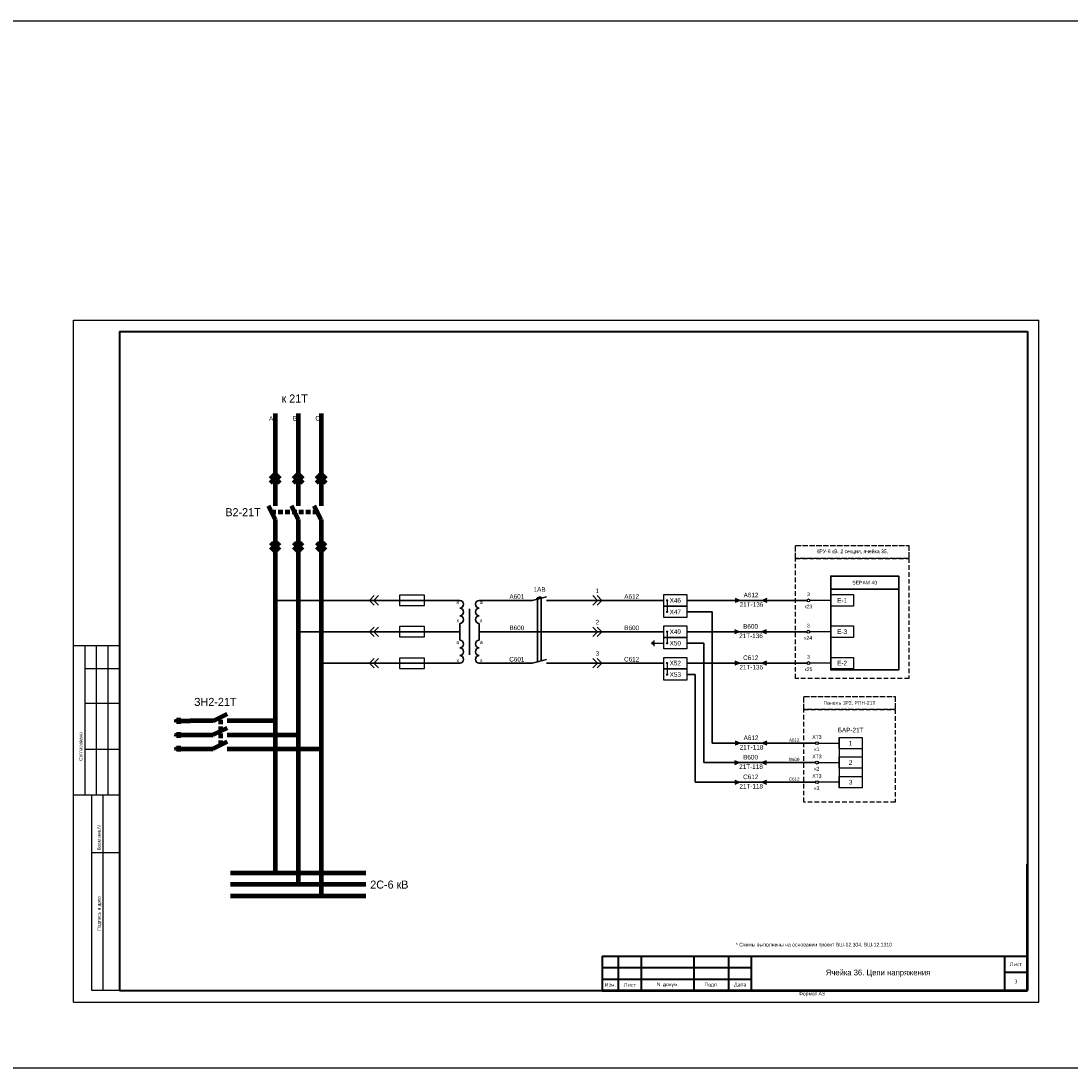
# Model space of a CAD drawing. Header units: millimetres. Extents: x 4897 to 12009, y -3017 to 2708.
# Tile 2 of 86: x 6034 to 6491, y -3017 to -2561. Entities that reach past the tile are written whole.
import ezdxf
from ezdxf.enums import TextEntityAlignment as Align

# ---------------------------------------------------------------- set-up
doc = ezdxf.new("R2010")
doc.units = ezdxf.units.MM
doc.linetypes.add('ACAD_ISO02W100', pattern=[15, 12, -3])
doc.linetypes.add('JIS_02_2.0', pattern=[3, 2, -1])
doc.layers.add('основная 0.5', color=7, linetype='Continuous', lineweight=50)
doc.styles.add('SIMPLEX', font='txt', dxfattribs={"height": 5})

msp = doc.modelspace()

# ---------------------------------------------------------------- hatches: boundary and pattern name
h = msp.add_hatch(color=256)
h.dxf.hatch_style = 1
h.paths.add_polyline_path([(6345.14, -2814.54), (6347.36, -2813.59), (6345.14, -2812.64)])
h = msp.add_hatch(color=256)
h.dxf.hatch_style = 1
h.paths.add_polyline_path([(6359.05, -2812.64), (6356.83, -2813.59), (6359.05, -2814.54)])
h = msp.add_hatch(color=256)
h.dxf.hatch_style = 1
h.paths.add_polyline_path([(6344.91, -2828.19), (6347.13, -2827.24), (6344.91, -2826.3)])
h = msp.add_hatch(color=256)
h.dxf.hatch_style = 1
h.paths.add_polyline_path([(6358.83, -2826.3), (6356.61, -2827.24), (6358.83, -2828.19)])
h = msp.add_hatch(color=256)
h.dxf.hatch_style = 1
h.paths.add_polyline_path([(6345, -2841.84), (6347.22, -2840.89), (6345, -2839.95)])
h = msp.add_hatch(color=256)
h.dxf.hatch_style = 1
h.paths.add_polyline_path([(6358.92, -2839.95), (6356.7, -2840.89), (6358.92, -2841.84)])
h = msp.add_hatch(color=256)
h.dxf.hatch_style = 1
h.paths.add_polyline_path([(6345.14, -2876.69), (6347.36, -2875.75), (6345.14, -2874.8)])
h = msp.add_hatch(color=256)
h.dxf.hatch_style = 1
h.paths.add_polyline_path([(6359.05, -2874.8), (6356.83, -2875.75), (6359.05, -2876.69)])
h = msp.add_hatch(color=256)
h.dxf.hatch_style = 1
h.paths.add_polyline_path([(6344.91, -2885.16), (6347.13, -2884.21), (6344.91, -2883.27)])
h = msp.add_hatch(color=256)
h.dxf.hatch_style = 1
h.paths.add_polyline_path([(6358.83, -2883.27), (6356.61, -2884.21), (6358.83, -2885.16)])
h = msp.add_hatch(color=256)
h.dxf.hatch_style = 1
h.paths.add_polyline_path([(6345, -2893.71), (6347.22, -2892.76), (6345, -2891.82)])
h = msp.add_hatch(color=256)
h.dxf.hatch_style = 1
h.paths.add_polyline_path([(6358.92, -2891.82), (6356.7, -2892.76), (6358.92, -2893.71)])

# ---------------------------------------------------------------- linework, layer by layer
for p, q in [((6057.28, -2988.55), (6057.28, -2691.5)), ((6057.28, -2691.5), (6477.29, -2691.5)), ((6057.28, -2988.55), (6057.28, -2691.5)), ((6477.29, -2988.55), (6477.29, -2691.5)), ((6477.29, -2988.55), (6477.29, -2691.5)), ((6186.06, -2813.59), (6188.03, -2811.53)), ((6188.03, -2815.65), (6186.06, -2813.59)), ((6187.95, -2813.59), (6189.92, -2811.53)), ((6189.92, -2815.65), (6187.95, -2813.59)), ((6199.17, -2811.34), (6199.17, -2815.84)), ((6209.97, -2811.34), (6199.17, -2811.34)), ((6209.97, -2815.84), (6209.97, -2811.34)), ((6285.25, -2813.59), (6283.29, -2811.53)), ((6283.29, -2815.65), (6285.25, -2813.59)), ((6287.14, -2813.59), (6285.18, -2811.53)), ((6285.18, -2815.65), (6287.14, -2813.59)), ((6315.56, -2813.57), (6315.56, -2818.57)), ((6345.14, -2812.64), (6347.36, -2813.59)), ((6347.36, -2813.59), (6345.14, -2814.54)), ((6356.83, -2813.59), (6359.05, -2812.64)), ((6359.05, -2814.54), (6356.83, -2813.59)), ((6386.76, -2813.59), (6377.72, -2813.59)), ((6199.17, -2815.84), (6209.97, -2815.84)), ((6186.06, -2827.25), (6188.03, -2825.18)), ((6188.03, -2829.31), (6186.06, -2827.25)), ((6187.95, -2827.25), (6189.92, -2825.18)), ((6189.92, -2829.31), (6187.95, -2827.25)), ((6199.17, -2825.01), (6199.17, -2829.51)), ((6209.97, -2825.01), (6199.17, -2825.01)), ((6209.97, -2829.51), (6209.97, -2825.01)), ((6285.25, -2827.25), (6283.29, -2825.18)), ((6283.29, -2829.31), (6285.25, -2827.25)), ((6287.14, -2827.25), (6285.18, -2825.18)), ((6285.18, -2829.31), (6287.14, -2827.25)), ((6315.56, -2827.22), (6315.56, -2832.22)), ((6344.91, -2826.3), (6347.13, -2827.24)), ((6347.13, -2827.24), (6344.91, -2828.19)), ((6356.61, -2827.24), (6358.83, -2826.3)), ((6358.83, -2828.19), (6356.61, -2827.24)), ((6386.76, -2827.24), (6377.62, -2827.24)), ((6199.17, -2829.51), (6209.97, -2829.51)), ((6309.11, -2831.99), (6308.85, -2832.24)), ((6309.11, -2832.49), (6308.85, -2832.24)), ((6309.11, -2831.99), (6309.11, -2832.49)), ((6309.33, -2831.49), (6309.33, -2832.99)), ((6309.83, -2830.99), (6309.83, -2833.49)), ((6310.11, -2832.24), (6314.13, -2832.24)), ((6077.28, -2833.31), (6057.28, -2833.31)), ((6062.28, -2898.31), (6062.28, -2833.31)), ((6067.28, -2898.31), (6067.28, -2833.31)), ((6072.28, -2898.31), (6072.28, -2833.31)), ((6186.06, -2840.9), (6188.03, -2838.84)), ((6188.03, -2842.96), (6186.06, -2840.9)), ((6187.95, -2840.9), (6189.92, -2838.84)), ((6189.92, -2842.96), (6187.95, -2840.9)), ((6199.17, -2838.68), (6199.17, -2843.18)), ((6209.97, -2838.68), (6199.17, -2838.68)), ((6209.97, -2843.18), (6209.97, -2838.68)), ((6285.25, -2840.9), (6283.29, -2838.84)), ((6283.29, -2842.96), (6285.25, -2840.9)), ((6287.14, -2840.9), (6285.18, -2838.84)), ((6285.18, -2842.96), (6287.14, -2840.9)), ((6315.56, -2840.88), (6315.56, -2845.88)), ((6345, -2839.95), (6347.22, -2840.89)), ((6347.22, -2840.89), (6345, -2841.84)), ((6356.7, -2840.89), (6358.92, -2839.95)), ((6358.92, -2841.84), (6356.7, -2840.89)), ((6386.85, -2840.89), (6377.72, -2840.89)), ((6062.28, -2843.31), (6077.28, -2843.31)), ((6199.17, -2843.18), (6209.97, -2843.18)), ((6062.28, -2858.31), (6077.28, -2858.31)), ((6390.43, -2873.25), (6390.43, -2895.26)), ((6400.43, -2873.25), (6400.43, -2895.26)), ((6062.28, -2878.31), (6077.28, -2878.31)), ((6345.14, -2874.8), (6347.36, -2875.75)), ((6347.36, -2875.75), (6345.14, -2876.69)), ((6356.83, -2875.75), (6359.05, -2874.8)), ((6359.05, -2876.69), (6356.83, -2875.75)), ((6381.39, -2875.75), (6390.43, -2875.75)), ((6344.91, -2883.27), (6347.13, -2884.21)), ((6356.61, -2884.21), (6358.83, -2883.27)), ((6347.13, -2884.21), (6344.91, -2885.16)), ((6358.83, -2885.16), (6356.61, -2884.21)), ((6381.39, -2884.21), (6390.43, -2884.21)), ((6345, -2891.82), (6347.22, -2892.76)), ((6356.7, -2892.76), (6358.92, -2891.82)), ((6347.22, -2892.76), (6345, -2893.71)), ((6358.92, -2893.71), (6356.7, -2892.76)), ((6390.43, -2892.76), (6381.39, -2892.76)), ((6057.28, -2898.31), (6077.28, -2898.31)), ((6065.28, -2983.5), (6065.28, -2898.31)), ((6070.15, -2983.5), (6070.15, -2898.31)), ((6065.28, -2923.31), (6077.28, -2923.31)), ((6077.28, -2983.5), (6065.28, -2983.5)), ((6057.28, -2988.55), (6477.29, -2988.55))]:
    msp.add_line(p, q)
at = {"lineweight": 40}
for p, q in [((6077.28, -2696.5), (6472.37, -2696.5)), ((6472.37, -2696.5), (6472.37, -2983.5)), ((6287.37, -2968.51), (6352.37, -2968.51)), ((6462.37, -2968.5), (6462.37, -2983.5)), ((6287.37, -2973.51), (6352.37, -2973.51)), ((6287.37, -2978.51), (6352.37, -2978.51)), ((6462.37, -2975.5), (6472.37, -2975.5)), ((6077.28, -2983.5), (6472.37, -2983.5))]:
    msp.add_line(p, q, dxfattribs=at)
at = {"linetype": 'Continuous', "lineweight": 40}
msp.add_line((6077.28, -2696.5), (6077.28, -2983.5), dxfattribs=at)
at = {"color": 2, "lineweight": 100}
for p, q in [((6145.01, -2732.25), (6145.01, -2772.38)), ((6141.99, -2772.38), (6145.01, -2778.38)), ((6145.01, -2778.38), (6145.01, -2932.23)), ((6102.98, -2864.8), (6102.98, -2867.3)), ((6118.05, -2866.05), (6124.05, -2863.05)), ((6101.98, -2865.8), (6101.73, -2866.05)), ((6101.98, -2866.3), (6101.73, -2866.05)), ((6101.98, -2865.8), (6101.98, -2866.3)), ((6102.48, -2865.3), (6102.48, -2866.8)), ((6102.98, -2866.05), (6108.05, -2866.05)), ((6118.05, -2866.05), (6108.05, -2866.05)), ((6145.01, -2866.05), (6124.05, -2866.05)), ((6125.53, -2932.23), (6184.5, -2932.25))]:
    msp.add_line(p, q, dxfattribs=at)
at = {"color": 3, "lineweight": 100}
for p, q in [((6155.01, -2732.25), (6155.01, -2772.38)), ((6152.01, -2772.38), (6155.01, -2778.38)), ((6155.01, -2778.38), (6155.01, -2937.23)), ((6124.05, -2869.17), (6118.05, -2872.17)), ((6101.98, -2871.93), (6101.73, -2872.18)), ((6101.98, -2872.43), (6101.73, -2872.18)), ((6101.98, -2871.93), (6101.98, -2872.43)), ((6102.48, -2871.43), (6102.48, -2872.93)), ((6102.98, -2870.93), (6102.98, -2873.43)), ((6102.98, -2872.18), (6108.05, -2872.18)), ((6108.05, -2872.18), (6118.05, -2872.18)), ((6124.05, -2872.18), (6155.01, -2872.18)), ((6125.53, -2937.23), (6184.5, -2937.23))]:
    msp.add_line(p, q, dxfattribs=at)
at = {"color": 1, "lineweight": 100}
for p, q in [((6165.01, -2732.25), (6165.01, -2772.38)), ((6165.01, -2778.38), (6162.01, -2772.38)), ((6165.01, -2778.38), (6165.01, -2942.24)), ((6101.98, -2877.93), (6101.73, -2878.18)), ((6101.98, -2878.43), (6101.73, -2878.18)), ((6101.98, -2877.93), (6101.98, -2878.43)), ((6102.48, -2877.43), (6102.48, -2878.93)), ((6102.98, -2876.93), (6102.98, -2879.43)), ((6102.98, -2878.18), (6108.05, -2878.18)), ((6108.05, -2878.18), (6118.05, -2878.18)), ((6124.05, -2875.17), (6118.05, -2878.2)), ((6124.05, -2878.18), (6165.02, -2878.18)), ((6125.53, -2942.23), (6184.5, -2942.24))]:
    msp.add_line(p, q, dxfattribs=at)
at = {"lineweight": 100}
for p, q in [((6142.95, -2760.45), (6145.01, -2758.49)), ((6145.01, -2758.49), (6147.08, -2760.45)), ((6152.95, -2760.45), (6155.02, -2758.49)), ((6155.02, -2758.49), (6157.08, -2760.45)), ((6162.95, -2760.45), (6165.01, -2758.49)), ((6165.01, -2758.49), (6167.07, -2760.45)), ((6142.95, -2762.35), (6145.01, -2760.38)), ((6145.01, -2760.38), (6147.08, -2762.35)), ((6152.95, -2762.35), (6155.02, -2760.38)), ((6155.02, -2760.38), (6157.08, -2762.35)), ((6162.95, -2762.35), (6165.01, -2760.38)), ((6165.01, -2760.38), (6167.07, -2762.35)), ((6142.95, -2788.42), (6145.01, -2790.38)), ((6142.95, -2790.31), (6145.01, -2792.28)), ((6145.01, -2790.38), (6147.08, -2788.42)), ((6145.01, -2792.28), (6147.08, -2790.31)), ((6152.95, -2788.42), (6155.02, -2790.38)), ((6152.95, -2790.31), (6155.02, -2792.28)), ((6155.02, -2790.38), (6157.08, -2788.42)), ((6155.02, -2792.28), (6157.08, -2790.31)), ((6162.95, -2788.42), (6165.01, -2790.38)), ((6162.95, -2790.31), (6165.01, -2792.28)), ((6165.01, -2790.38), (6167.07, -2788.42)), ((6165.01, -2792.28), (6167.07, -2790.31))]:
    msp.add_line(p, q, dxfattribs=at)
at = {"linetype": 'JIS_02_2.0', "lineweight": 100}
for p, q in [((6143.36, -2775.1), (6163.37, -2775.1)), ((6121.33, -2876.54), (6121.33, -2864.69))]:
    msp.add_line(p, q, dxfattribs=at)
at = {"color": 2, "lineweight": 30}
for p, q in [((6225.31, -2813.59), (6145.01, -2813.59)), ((6225.31, -2813.59), (6145.01, -2813.59)), ((6233.83, -2813.59), (6256.8, -2813.59)), ((6263.15, -2813.59), (6314.13, -2813.59)), ((6376.46, -2813.59), (6324.13, -2813.59)), ((6324.13, -2818.59), (6335.23, -2818.59)), ((6335.23, -2818.59), (6335.23, -2875.75)), ((6335.23, -2875.75), (6380.13, -2875.75))]:
    msp.add_line(p, q, dxfattribs=at)
at = {"lineweight": 30}
for p, q in [((6256.8, -2813.59), (6263.15, -2812.07)), ((6258.97, -2812.43), (6260.67, -2812.01)), ((6259.12, -2813.03), (6259.12, -2840.36)), ((6260.67, -2812.01), (6260.82, -2812.63)), ((6260.82, -2812.63), (6260.82, -2839.96)), ((6229.57, -2817.25), (6229.57, -2837.28)), ((6225.31, -2823.61), (6225.31, -2830.92)), ((6233.83, -2823.61), (6233.83, -2830.92)), ((6256.8, -2840.92), (6263.15, -2839.4))]:
    msp.add_line(p, q, dxfattribs=at)
at = {"lineweight": 50}
msp.add_line((6258.97, -2812.43), (6259.12, -2813.03), dxfattribs=at)
at = {"color": 3, "lineweight": 30}
for p, q in [((6225.31, -2827.26), (6155.01, -2827.25)), ((6224.38, -2827.26), (6155.01, -2827.25)), ((6233.83, -2827.26), (6314.13, -2827.24)), ((6376.37, -2827.24), (6324.13, -2827.24)), ((6324.13, -2832.24), (6331.52, -2832.24)), ((6331.52, -2832.24), (6331.52, -2884.21)), ((6331.52, -2884.21), (6380.13, -2884.21))]:
    msp.add_line(p, q, dxfattribs=at)
at = {"color": 1, "lineweight": 30}
for p, q in [((6225.45, -2840.93), (6165.01, -2840.9)), ((6224.51, -2840.93), (6165.01, -2840.9)), ((6233.7, -2840.93), (6256.8, -2840.92)), ((6263.15, -2840.92), (6314.13, -2840.89)), ((6376.46, -2840.89), (6324.13, -2840.89)), ((6324.13, -2845.89), (6327.81, -2845.89)), ((6327.81, -2845.89), (6327.81, -2892.76)), ((6380.13, -2892.76), (6327.81, -2892.76))]:
    msp.add_line(p, q, dxfattribs=at)
at = {"linetype": 'Continuous'}
for p, q in [((6077.28, -2842.49), (6077.28, -2862.49)), ((6077.28, -2882.49), (6077.28, -2902.49))]:
    msp.add_line(p, q, dxfattribs=at)
at = {"color": 2}
msp.add_lwpolyline([(5136.09, -2561.29), (7309.7, -2561.29), (7309.7, -3017.22), (5136.09, -3017.22)], close=True, dxfattribs=at)
at = {"color": 32, "linetype": 'ACAD_ISO02W100', "ltscale": 0.2, "true_color": 0xcd6928}
for points in [[(6371.47, -2789.62), (6371.47, -2789.62), (6420.83, -2789.62), (6420.83, -2795.3), (6371.47, -2795.3), (6371.47, -2789.62)], [(6375.14, -2855.37), (6375.14, -2855.37), (6414.76, -2855.37), (6414.76, -2861.05), (6375.14, -2861.05), (6375.14, -2855.37)]]:
    msp.add_lwpolyline(points, dxfattribs=at)
at = {"color": 32, "linetype": 'JIS_02_2.0', "true_color": 0xcd6928}
for points in [[(6371.47, -2795.3), (6420.83, -2795.3), (6420.83, -2847.62), (6371.47, -2847.62)], [(6375.14, -2861.05), (6414.76, -2861.05), (6414.76, -2901.45), (6375.14, -2901.45)]]:
    msp.add_lwpolyline(points, close=True, dxfattribs=at)
at = {"lineweight": 30}
msp.add_lwpolyline([(6386.76, -2803.04), (6386.76, -2803.04), (6416.38, -2803.04), (6416.38, -2808.72), (6386.76, -2808.72), (6386.76, -2803.04)], dxfattribs=at)
msp.add_lwpolyline([(6386.76, -2808.72), (6416.38, -2808.72), (6416.38, -2843.88), (6386.76, -2843.88)], close=True, dxfattribs=at)
at = {"color": 2, "lineweight": 100, "const_width": 0.45}
for points in [[(6145.29, -2813.59, 1), (6144.74, -2813.59, 1)], [(6145.28, -2866.05, 1), (6144.73, -2866.05, 1)], [(6145.28, -2932.23, 1), (6144.73, -2932.23, 1)]]:
    msp.add_lwpolyline(points, format="xyb", close=True, dxfattribs=at)
for points in [[(6324.13, -2816.09), (6314.13, -2816.09), (6314.13, -2811.09), (6324.13, -2811.09)], [(6396.76, -2816.09), (6386.76, -2816.09), (6386.76, -2811.09), (6396.76, -2811.09)], [(6324.13, -2821.09), (6314.13, -2821.09), (6314.13, -2816.09), (6324.13, -2816.09)], [(6324.13, -2829.74), (6314.13, -2829.74), (6314.13, -2824.74), (6324.13, -2824.74)], [(6396.76, -2829.74), (6386.76, -2829.74), (6386.76, -2824.74), (6396.76, -2824.74)], [(6324.13, -2834.74), (6314.13, -2834.74), (6314.13, -2829.74), (6324.13, -2829.74)], [(6324.13, -2843.39), (6314.13, -2843.39), (6314.13, -2838.39), (6324.13, -2838.39)], [(6396.76, -2843.39), (6386.76, -2843.39), (6386.76, -2838.39), (6396.76, -2838.39)], [(6324.13, -2848.39), (6314.13, -2848.39), (6314.13, -2843.39), (6324.13, -2843.39)], [(6400.43, -2878.25), (6390.43, -2878.25), (6390.43, -2873.25), (6400.43, -2873.25)], [(6400.43, -2886.71), (6390.43, -2886.71), (6390.43, -2881.71), (6400.43, -2881.71)], [(6400.43, -2895.26), (6390.43, -2895.26), (6390.43, -2890.26), (6400.43, -2890.26)]]:
    msp.add_lwpolyline(points, close=True)
at = {"const_width": 0.45}
for points in [[(6315.56, -2813.3, 1), (6315.56, -2813.85, 1)], [(6315.56, -2818.3, 1), (6315.56, -2818.85, 1)], [(6315.56, -2826.95, 1), (6315.56, -2827.5, 1)], [(6315.56, -2831.95, 1), (6315.56, -2832.5, 1)], [(6315.56, -2840.6, 1), (6315.56, -2841.15, 1)], [(6315.56, -2845.6, 1), (6315.56, -2846.15, 1)]]:
    msp.add_lwpolyline(points, format="xyb", close=True, dxfattribs=at)
at = {"color": 3, "lineweight": 50, "const_width": 0.45}
for points in [[(6155.28, -2827.25, 1), (6154.73, -2827.25, 1)], [(6155.28, -2872.18, 1), (6154.73, -2872.18, 1)], [(6155.29, -2937.23, 1), (6154.74, -2937.23, 1)]]:
    msp.add_lwpolyline(points, format="xyb", close=True, dxfattribs=at)
at = {"color": 1, "lineweight": 100, "const_width": 0.45}
for points in [[(6165.28, -2840.9, 1), (6164.73, -2840.9, 1)], [(6165.28, -2878.18, 1), (6164.73, -2878.18, 1)], [(6165.28, -2942.24, 1), (6164.73, -2942.24, 1)]]:
    msp.add_lwpolyline(points, format="xyb", close=True, dxfattribs=at)
for centre in [(6377.09, -2813.59), (6377, -2827.24), (6377.09, -2840.89), (6380.76, -2875.75), (6380.76, -2884.21), (6380.76, -2892.76)]:
    msp.add_circle(centre, 0.629)
at = {"lineweight": 30}
for centre, start, end in [((6225.31, -2815.26), 270.0042, 90.0042), ((6233.83, -2815.26), 89.9958, 269.9958), ((6225.31, -2818.6), 270.0042, 90.0042), ((6233.83, -2818.6), 89.9958, 269.9958), ((6225.31, -2821.94), 270.0042, 90.0042), ((6233.83, -2821.94), 89.9958, 269.9958), ((6225.31, -2832.59), 270.0042, 90.0042), ((6233.83, -2832.59), 89.9958, 269.9958), ((6225.31, -2835.93), 270.0042, 90.0042), ((6225.31, -2839.27), 270.0042, 90.0042), ((6233.83, -2835.93), 89.9958, 269.9958), ((6233.83, -2839.27), 89.9958, 269.9958)]:
    msp.add_arc(centre, 1.67, start, end, dxfattribs=at)
at = {"layer": 'основная 0.5', "color": 0}
for p, q in [((6472.37, -2983.5), (6472.37, -2928.5)), ((6287.37, -2983.5), (6472.37, -2983.5))]:
    msp.add_line(p, q, dxfattribs=at)
at = {"layer": 'основная 0.5', "lineweight": 40}
for p, q in [((6287.37, -2968.51), (6287.37, -2983.5)), ((6294.37, -2983.5), (6294.37, -2968.51)), ((6304.37, -2983.5), (6304.37, -2968.51)), ((6327.37, -2983.5), (6327.37, -2968.51)), ((6342.37, -2983.5), (6342.37, -2968.51)), ((6352.37, -2983.5), (6352.37, -2968.5)), ((6352.37, -2968.5), (6472.37, -2968.5))]:
    msp.add_line(p, q, dxfattribs=at)

# ---------------------------------------------------------------- texts
at = {"lineweight": 50, "style": 'SIMPLEX'}
for s, p in [('21Т-136', (6352.31, -2816.37)), ('21Т-136', (6352.08, -2830.02)), ('21Т-136', (6352.17, -2843.67)), ('21Т-118', (6352.31, -2878.53)), ('21Т-118', (6352.08, -2886.99)), ('21Т-118', (6352.17, -2895.54))]:
    msp.add_text(s, height=2, dxfattribs=at).set_placement(p, align=Align.CENTER)
at = {"linetype": 'Continuous', "style": 'SIMPLEX'}
for s, p in [('Согласовано', (6061.11, -2883.44)), ('Взам.инв.N', (6069.11, -2922.44)), ('Подпись и дата', (6069.11, -2957.44))]:
    msp.add_text(s, height=1.5, rotation=90, dxfattribs=at).set_placement(p)
at = {"char_height": 3.5, "attachment_point": 6, "style": 'SIMPLEX'}
for s, insert, width in [('к 21Т', (6159.18, -2725.67), 13.1063), ('В2-21Т', (6138.68, -2775.18), 13.1063), ('ЗН2-21Т', (6128.14, -2857.82), 13.1063), ('2С-6 кВ', (6203, -2937.37), 19.4148)]:
    msp.add_mtext(s, dxfattribs=dict(at, insert=insert, width=width))
at = {"lineweight": 50, "attachment_point": 5, "style": 'SIMPLEX'}
for s, insert, char_height, width, rotation in [('A', (6143.24, -2734.37), 2, 7.1339, 0.0042), ('B', (6153.6, -2734.31), 2, 7.1339, 0.0042), ('C', (6163.5, -2734.31), 2, 7.1339, 0.0042), ('1АВ', (6260.08, -2808.82), 2, 7.8991, 0.0042), ('1', (6285.2, -2809.41), 2, 7.8991, 0.0042), ('a', (6224.45, -2814.4), 1.6, 3.0307, 0.0042), ('a', (6234.69, -2814.4), 1.6, 3.0307, 359.9958), ('A601', (6250.17, -2811.9), 2, 7.8991, 0.0042), ('A612', (6300.15, -2811.9), 2, 7.8991, 0.0042), ('X46', (6319.13, -2813.59), 2, 7.8991, 0.0042), ('X47', (6319.13, -2818.59), 2, 7.8991, 0.0042), ('x', (6224.47, -2822.31), 1.6, 2.6333, 0.0042), ('x', (6234.67, -2822.31), 1.6, 2.6333, 359.9958), ('2', (6285.2, -2823.07), 2, 7.8991, 0.0042), ('B600', (6250.17, -2825.56), 2, 7.8991, 0.0042), ('B600', (6300.15, -2825.56), 2, 7.8991, 0.0042), ('a', (6224.45, -2831.73), 1.6, 3.0307, 0.0042), ('a', (6234.69, -2831.73), 1.6, 3.0307, 359.9958), ('X50', (6319.13, -2832.24), 2, 7.8991, 0.0042), ('3', (6285.2, -2836.73), 2, 7.8991, 0.0042), ('x', (6224.47, -2839.64), 1.6, 2.6333, 0.0042), ('x', (6234.67, -2839.64), 1.6, 2.6333, 359.9958), ('C601', (6250.17, -2839.23), 2, 7.8991, 0.0042), ('C612', (6300.15, -2839.23), 2, 7.8991, 0.0042), ('X52', (6319.13, -2840.89), 2, 7.8991, 0.0042), ('X53', (6319.13, -2845.89), 2, 7.8991, 0.0042), ('A612', (6370.88, -2874.4), 1.404, 7.8991, 0.0042), ('B600', (6370.88, -2882.86), 1.404, 7.8991, 0.0042), ('C612', (6370.88, -2891.41), 1.404, 7.8991, 0.0042)]:
    msp.add_mtext(s, dxfattribs=dict(at, insert=insert, char_height=char_height, width=width, rotation=rotation))
at = {"color": 7, "char_height": 1.6, "attachment_point": 5, "style": 'SIMPLEX'}
for s, insert, width in [('КРУ-6 кВ. 2 секция, ячейка 35.', (6396.15, -2792.46), 49.361), ('{\\C256;SEPAM 40}', (6401.57, -2805.88), 29.6211), ('3\\P\\Pк23', (6377.09, -2813.59), 3.3893), ('3\\P\\Pк24', (6377, -2827.24), 3.3893), ('3\\P\\Pк25', (6377.09, -2840.89), 3.3893), ('Панель 1Р2.{\\C1; \\C256;РПН-21Т}', (6394.95, -2858.21), 39.621), ('XT3\\P\\Pк1', (6380.76, -2875.75), 3.3893), ('XT3\\P\\Pк2', (6380.76, -2884.21), 3.3893), ('XT3\\P\\Pк3', (6380.76, -2892.76), 3.3893)]:
    msp.add_mtext(s, dxfattribs=dict(at, insert=insert, width=width))
at = {"lineweight": 50, "char_height": 2, "width": 9.4763, "attachment_point": 5, "style": 'SIMPLEX'}
for s, insert in [('A612', (6352.1, -2811.27)), ('B600', (6351.87, -2824.92)), ('С612', (6351.96, -2838.57)), ('A612', (6352.1, -2873.42)), ('B600', (6351.87, -2881.89)), ('С612', (6351.96, -2890.44))]:
    msp.add_mtext(s, dxfattribs=dict(at, insert=insert))
at = {"char_height": 2, "attachment_point": 5, "rotation": 0, "style": 'SIMPLEX'}
for s, insert, width in [('E-1', (6391.76, -2813.59), 9.9995), ('X49', (6319.13, -2827.24), 9.9995), ('E-3', (6391.76, -2827.24), 9.9995), ('E-2', (6391.76, -2840.89), 9.9995), ('БАР-21Т', (6395.43, -2870.08), 9.9996), ('1', (6395.43, -2875.75), 9.9995), ('2', (6395.43, -2884.21), 9.9995), ('3', (6395.43, -2892.76), 9.9995)]:
    msp.add_mtext(s, dxfattribs=dict(at, insert=insert, width=width))
at = {"lineweight": 35, "attachment_point": 5, "line_spacing_factor": 0.8, "style": 'SIMPLEX'}
for s, insert, char_height, width in [('\\pi-4.8,l6.4,t6.4;*^IСхемы выполнены на основании проект ВШ-12.304, ВШ-12.1310', (6378.66, -2963.74), 1.6, 185), ('Ячейка 36. Цепи напряжения', (6407.37, -2976), 2.5, 110), ('{\\Fromans|c204;Лист}', (6467.37, -2972), 1.6, 10), ('{\\Fromans|c204;3}', (6467.37, -2979.5), 1.6, 10), ('{\\Fromans|c204;Изм.}', (6290.87, -2981), 1.6, 7), ('{\\Fromans|c204;Лист}', (6299.37, -2981), 1.6, 10), ('{\\Fromans|c0;N \\Fromans|c204;докум.}', (6315.87, -2981), 1.6, 23), ('{\\Fromans|c204;Подп.}', (6334.87, -2981), 1.6, 15), ('{\\Fromans|c204;Дата}', (6347.37, -2981), 1.6, 10)]:
    msp.add_mtext(s, dxfattribs=dict(at, insert=insert, char_height=char_height, width=width))
at = {"lineweight": 30, "insert": (6372.97, -2984.03), "char_height": 1.6, "attachment_point": 1, "style": 'SIMPLEX'}
msp.add_mtext_dynamic_manual_height_columns('Формат А3', width=45.8537, gutter_width=12.5, heights=[0], dxfattribs=at)

doc.saveas('drawing.dxf')
